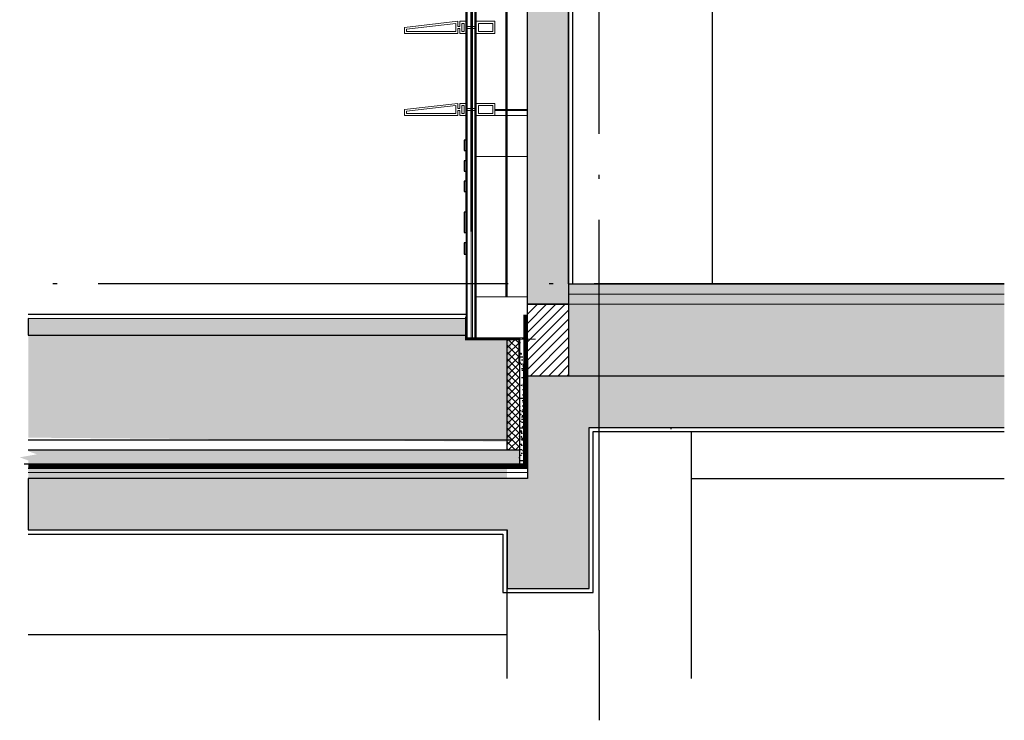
# Model space of a CAD drawing. Extents: x 1147314 to 1218578, y -272074 to -241968.
# Tile 22 of 47: x 1181663 to 1186465, y -270621 to -267205. Entities that reach past the tile are written whole.
import ezdxf

# ---------------------------------------------------------------- set-up
doc = ezdxf.new("R2010")
doc.units = 0
doc.header["$LTSCALE"] = 1000
doc.header["$MEASUREMENT"] = 0
for name, pattern in [('230303生产综合楼-平面图_t8$0$DOTE', [2.42, 2, -0.2, 0.02, -0.2]), ('__DASH', [0.35, 0.25, -0.1]), ('DASHED', [0.75, 0.5, -0.25])]:
    doc.linetypes.add(name, pattern=pattern)
for name, color, linetype in [('A-DOOR-FIRE', 4, 'Continuous'), ('A-SECT-SURF', 6, 'Continuous'), ('A-看线', 115, 'Continuous'), ('AXIS', 3, 'Continuous'), ('DOTE', 1, 'Continuous'), ('FF-窗帘-JYZS', 8, 'Continuous'), ('LAYER1', 6, 'Continuous'), ('LY_MC_section A', 140, 'Continuous'), ('PUB_HATCH', 8, 'Continuous'), ('S_SURFACE', 6, 'Continuous'), ('SURFACE', 6, 'Continuous'), ('WALL', 255, 'Continuous'), ('墙身保温', 21, 'Continuous'), ('墙身抹灰', 6, 'Continuous')]:
    doc.layers.add(name, color=color, linetype=linetype)
for name, color, linetype, lineweight in [('A-WALL-INSL', 241, 'Continuous', 0), ('WALL-CURT-GLAZ', 120, 'Continuous', 0), ('WALL-CURT-METL', 211, 'Continuous', 0), ('墙身分层线', 253, 'Continuous', 18)]:
    doc.layers.add(name, color=color, linetype=linetype, lineweight=lineweight)

# ---------------------------------------------------------------- blocks, each defined once
blk = doc.blocks.new('A$C37e4a2ef')
at = {"layer": 'A-看线'}
for points in [[(196, -60), (196, 0)], [(200, -60), (200, 0)]]:
    blk.add_lwpolyline(points, dxfattribs=at)
at = {"layer": 'WALL-CURT-METL'}
for points in [[(140, -60), (50, -60), (50, -35), (0, -35), (0, -60), (-30, -60), (-30, -35), (-40, -35), (-40, -60), (-300, -60), (-300, -30), (-40, 0), (-40, -25), (-30, -25), (-30, 0), (0, 0), (0, -25), (50, -25), (50, 0), (140, 0)], [(-50, -50), (-50, -11.2), (-290, -38.9), (-290, -50)], [(-20, -10), (-10, -10), (-10, -50), (-20, -50)], [(130, -25), (130, -10), (60, -10), (60, -50), (130, -50)]]:
    blk.add_lwpolyline(points, close=True, dxfattribs=at)
blk = doc.blocks.new('A$C5fdba1e2')
at = {"layer": 'A-看线'}
for points in [[(44, -990), (44, 0)], [(50, -990), (50, 0)], [(196, -965), (196, -25)], [(200, -965), (200, -25)]]:
    blk.add_lwpolyline(points, dxfattribs=at)
at = {"layer": 'LY_MC_section A'}
for points in [[(0, -990), (0, 0)], [(6, -990), (6, 0)], [(25, -990), (25, 0)], [(31, -990), (31, 0)]]:
    blk.add_lwpolyline(points, dxfattribs=at)
blk = doc.blocks.new('A$C38d1714a')
at = {"layer": 'A-WALL-INSL'}
blk.add_lwpolyline([(0, 0), (250, 0), (250, -200), (0, -200)], close=True, dxfattribs=at)
blk = doc.blocks.new('rtyrr')
at = {"layer": 'PUB_HATCH'}
h = blk.add_hatch(dxfattribs=at)
h.set_pattern_fill('钢筋混凝土', color=256, scale=20, style=0)
h.set_pattern_definition([(45, (-2316.966, 2237.394), (-35.355339, 35.355339), []), (50, (-2316.97, 2237.39), (143.452037, -12.550427), [15, -165]), (355, (-2316.97, 2237.4), (-27.750267, 150.438427), [12, -132]), (100.4514, (-2305.01, 2236.35), (115.701876, 137.887908), [12.748038, -140.228422]), (46.1842, (-2316.97, 2277.4), (213.44821, -33.103803), [22.5, -247.5]), (96.6356, (-2299.18, 2274.64), (186.93254, 194.823574), [19.122058, -210.3426]), (351.1842, (-2316.97, 2277.4), (186.93239, 194.82372), [18, -198]), (21, (-2296.97, 2267.39), (119.38141, -80.523778), [15, -165]), (326, (-2296.97, 2267.4), (48.663066, 145.030009), [12, -132]), (71.4514, (-2287.02, 2260.68), (168.044526, 64.5061), [12.748038, -140.228422]), (37.5, (-2316.966, 2237.394), (2.431971, 66.5787708), [0, -130.4, 0, -134, 0, -132.5]), (7.5, (-2316.966, 2237.394), (52.6139075, 78.8823424), [0, -76.4, 0, -127.4, 0, -50.5]), (327.5, (-2361.566, 2237.394), (106.7644872, -4.5109743), [0, -50, 0, -156, 0, -207]), (317.5, (-2381.57, 2237.39), (116.637234, 20.0209965), [0, -65, 0, -103.6, 0, -147])])
h.paths.add_polyline_path([(1181705.1, -269442.8), (1181705.1, -269692.8), (1184040.1, -269692.8), (1184040.1, -269978.7), (1184440.1, -269978.7), (1184440.1, -269192.7), (1186465.1, -269192.7), (1186465.1, -268942.7), (1184440.1, -268942.7), (1184140.1, -268942.7), (1184140.1, -269442.8)])
at = {"layer": 'WALL'}
blk.add_lwpolyline([(1186465.1, -268942.7), (1184440.1, -268942.7), (1184140.1, -268942.7), (1184140.1, -268942.7), (1184140.1, -269442.8), (1181705.1, -269442.8), (1181705.1, -269692.8), (1184040.1, -269692.8), (1184040.1, -269978.7), (1184440.1, -269978.7), (1184440.1, -269192.7), (1186465.1, -269192.7)], dxfattribs=at)
blk = doc.blocks.new('A$C239653f4')
at = {"layer": '墙身分层线', "const_width": 5}
for points in [[(0, 25), (0, -25)], [(0, 0), (50, 0)]]:
    blk.add_lwpolyline(points, dxfattribs=at)

msp = doc.modelspace()

# ---------------------------------------------------------------- hatches: boundary and pattern name
at = {"layer": 'LAYER1'}
h = msp.add_hatch(dxfattribs=at)
h.set_pattern_fill('AR-SAND', color=8, scale=20, style=0)
h.set_pattern_definition([(37.5, (8408.55, 1200), (-1.6000313, 48.9413237), [0, -38.608, 0, -43.18, 0, -41.275]), (7.5, (8408.55, 1200), (44.9523283, 71.68251), [0, -20.828, 0, -34.798, 0, -13.335]), (327.5, (8377.307, 1200), (79.099237, 0.1437185), [0, -12.7, 0, -45.72, 0, -59.69]), (317.5, (8377.31, 1200), (76.3556452, 22.2929323), [0, -6.35, 0, -29.972, 0, -34.29])])
h.paths.add_polyline_path([(1181705.1, -269242.8), (1184060.1, -269262.8), (1184060.1, -268762.6), (1183840.5, -268762.6), (1183839.7, -268742.7), (1181705.1, -268742.7)])
at = {"layer": 'PUB_HATCH'}
h = msp.add_hatch(dxfattribs=at)
h.set_pattern_fill('加气混凝土', color=256, scale=20, style=0)
h.set_pattern_definition([(0, (-1021185.91, 101452.37), (120, 240), [0, -240]), (0, (-1021326.31, 101419.97), (120, 240), [0, -240]), (0, (-1021248.31, 101417.57), (120, 240), [0, -240]), (0, (-1021163.11, 101488.37), (120, 240), [0, -240]), (0, (-1021262.71, 101405.57), (120, 240), [0, -240]), (0, (-1021139.11, 101639.57), (120, 240), [0, -240]), (0, (-1021212.31, 101620.37), (120, 240), [0, -240]), (0, (-1021173.91, 101590.37), (120, 240), [0, -240]), (0, (-1021369.51, 101585.57), (120, 240), [0, -240]), (0, (-1021251.91, 101574.77), (120, 240), [0, -240]), (0, (-1021297.51, 101513.57), (120, 240), [0, -240]), (0, (-1021295.11, 101423.57), (120, 240), [0, -240]), (0, (-1021205.11, 101413.97), (120, 240), [0, -240]), (0, (-1021139.11, 101519.57), (120, 240), [0, -240]), (0, (-1021363.51, 101482.37), (120, 240), [0, -240]), (0, (-1021343.11, 101523.17), (120, 240), [0, -240]), (0, (-1021249.51, 101506.37), (120, 240), [0, -240]), (0, (-1021283.11, 101471.57), (120, 240), [0, -240]), (0, (-1021302.31, 101550.77), (120, 240), [0, -240]), (0, (-1021272.31, 101640.77), (120, 240), [0, -240]), (0, (-1021353.91, 101431.97), (120, 240), [0, -240]), (0, (-1021221.91, 101591.57), (120, 240), [0, -240]), (0, (-1021333.51, 101595.17), (120, 240), [0, -240]), (0, (-1021352.71, 101626.37), (120, 240), [0, -240]), (130.601294, (-1021153.856, 101564.429), (-599.99999337, 720.00000315), [10.536622, -4414.8444]), (18.4349488, (-1021171, 101569), (599.9999978, 239.9999982), [10.842096, -1507.05116]), (90, (-1021171, 101558.71), (120, 240), [10.285714, -469.71426]), (161.565051, (-1021160.713, 101555.286), (-600.000003, 239.9999821), [10.842096, -1507.05116]), (53.1301023, (-1021160.713, 101555.286), (120.0000002, 239.9999999), [11.428572, -1188.5714]), (135, (-1021151.57, 101433), (-120.0000145, 239.9999838), [9.697464, -669.12504]), (45, (-1021165.285, 101433), (119.9999992, 239.999999), [9.697464, -669.12504]), (135, (-1021158.43, 101426.14), (-120.0000145, 239.9999838), [9.697464, -669.12504]), (45, (-1021158.43, 101426.14), (119.9999992, 239.999999), [9.697464, -669.12504]), (116.565051, (-1021267, 101594.14), (-2e-05, 479.999987), [12.77753, -255.5506]), (180, (-1021272.71, 101605.57), (-120, 240), [13.714286, -226.2857]), (63.434949, (-1021292.14, 101594.14), (1e-06, 479.999998), [12.77753, -255.5506]), (116.565051, (-1021286.43, 101582.71), (-2e-05, 479.999987), [12.77753, -255.5506]), (0, (-1021286.43, 101582.71), (120, 240), [13.714286, -226.2857]), (63.434949, (-1021272.71, 101582.71), (1e-06, 479.999998), [12.77753, -255.5506]), (107.102728, (-1021176.713, 101513), (-359.999986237, 1200.000001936), [15.544538, -6513.161]), (143.972626, (-1021181.285, 101527.857), (-2279.9999711, 1679.9999981), [15.544538, -3248.808]), (180, (-1021193.86, 101537), (-120, 240), [14.857142, -225.14284]), (36.0273733, (-1021221.285, 101527.857), (2279.99998315, 1679.99998189), [15.544538, -3248.808]), (71.5650511, (-1021225.856, 101514.143), (360.00000185, 1199.99999793), [14.456126, -1503.43712]), (107.102728, (-1021221.2845, 101499.286), (-359.999986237, 1200.000001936), [15.544538, -6513.161]), (143.972626, (-1021208.713, 101490.143), (-2279.9999711, 1679.9999981), [15.544538, -3248.808]), (0, (-1021208.71, 101490.14), (120, 240), [14.857142, -225.14284]), (36.0273733, (-1021193.856, 101490.143), (2279.99998315, 1679.99998189), [15.544538, -3248.808]), (71.5650511, (-1021181.285, 101499.286), (360.00000185, 1199.99999793), [14.456126, -1503.43712]), (150.255118, (-1021174.427, 101625), (-360.00000085, 239.99999703), [9.214008, -1925.72784]), (90, (-1021182.43, 101620.43), (120, 240), [9.142858, -470.8571]), (29.7448813, (-1021182.427, 101620.43), (360.0000002, 239.99999888), [9.214008, -1925.72784]), (116.565051, (-1021230.43, 101454.71), (-2e-05, 479.999987), [12.77753, -255.5506]), (168.690067, (-1021236.142, 101466.143), (-1080.0000008, 239.99999398), [11.654902, -2435.8742]), (41.1859251, (-1021256.713, 101460.429), (2999.999981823, 2639.999976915), [12.148738, -5090.3208]), (90, (-1021256.71, 101449), (120, 240), [11.428572, -468.5714]), (138.814074, (-1021247.57, 101441), (-2999.999946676, 2640.000016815), [12.148738, -5090.3208]), (16.6992442, (-1021247.57, 101441), (3959.999970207, 1199.99998743), [11.93178, -4999.415]), (60.9453959, (-1021236.142, 101444.429), (119.99999968, 239.99999788), [11.766434, -4930.1358]), (109.983106, (-1021330.999, 101555.286), (-600.00000226, 1679.999995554), [13.3768, -5604.879]), (155.556045, (-1021335.57, 101567.857), (-1560.000005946, 719.99998504), [13.809194, -5786.0526]), (24.4439547, (-1021360.713, 101567.857), (1560.00000078, 719.999996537), [13.809194, -5786.0526]), (70.0168934, (-1021365.285, 101555.286), (600.00000181, 1679.99999583), [13.3768, -5604.879]), (109.983106, (-1021360.713, 101542.714), (-600.00000226, 1679.999995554), [13.3768, -5604.879]), (160.016893, (-1021348.142, 101538.143), (-600.00000035, 239.99998907), [13.3768, -2795.751]), (19.9831065, (-1021348.142, 101538.143), (599.9999967, 239.99999962), [13.3768, -2795.751]), (70.0168934, (-1021335.57, 101542.714), (600.00000181, 1679.99999583), [13.3768, -5604.879]), (122.005383, (-1021241.856, 101533.572), (-120.0000161, 239.99998775), [10.781693, -2253.3736]), (18.4349488, (-1021257.856, 101539.286), (599.9999978, 239.9999982), [10.842096, -1507.05116]), (90, (-1021257.86, 101529), (120, 240), [10.285714, -469.71426]), (161.565051, (-1021247.57, 101525.57), (-600.000003, 239.9999821), [10.842096, -1507.05116]), (54.4623222, (-1021247.57, 101525.572), (839.99999878, 1199.9999982), [9.831228, -4119.2846]), (116.565051, (-1021311.57, 101475.29), (-2e-05, 479.999987), [12.77753, -255.5506]), (180, (-1021317.28, 101486.71), (-120, 240), [12.571428, -227.42856]), (59.0362434, (-1021336.713, 101475.286), (120.0000004, 239.99999884), [13.32789, -2785.5288]), (120.963756, (-1021329.856, 101463.857), (-120.0000164, 239.99998898), [13.32789, -2785.5288]), (0, (-1021329.86, 101463.86), (120, 240), [12.571428, -227.42856]), (63.434949, (-1021317.28, 101463.86), (1e-06, 479.999998), [12.77753, -255.5506])])
h.paths.add_polyline_path([(1184140.1, -265492.7), (1184340.1, -265492.7), (1184340.1, -268592.7), (1184140.1, -268592.7)])
h = msp.add_hatch(dxfattribs=at)
h.set_pattern_fill('加气混凝土', color=256, scale=10, style=0)
h.set_pattern_definition([(0, (32380.42, -47986.74), (60, 120), [0, -120]), (0, (32310.22, -48002.94), (60, 120), [0, -120]), (0, (32349.22, -48004.14), (60, 120), [0, -120]), (0, (32391.82, -47968.74), (60, 120), [0, -120]), (0, (32342.02, -48010.14), (60, 120), [0, -120]), (0, (32403.82, -47893.14), (60, 120), [0, -120]), (0, (32367.22, -47902.74), (60, 120), [0, -120]), (0, (32386.42, -47917.74), (60, 120), [0, -120]), (0, (32288.62, -47920.14), (60, 120), [0, -120]), (0, (32347.42, -47925.54), (60, 120), [0, -120]), (0, (32324.62, -47956.14), (60, 120), [0, -120]), (0, (32325.82, -48001.14), (60, 120), [0, -120]), (0, (32370.82, -48005.94), (60, 120), [0, -120]), (0, (32403.82, -47953.14), (60, 120), [0, -120]), (0, (32291.62, -47971.74), (60, 120), [0, -120]), (0, (32301.82, -47951.34), (60, 120), [0, -120]), (0, (32348.62, -47959.74), (60, 120), [0, -120]), (0, (32331.82, -47977.14), (60, 120), [0, -120]), (0, (32322.22, -47937.54), (60, 120), [0, -120]), (0, (32337.22, -47892.54), (60, 120), [0, -120]), (0, (32296.42, -47996.94), (60, 120), [0, -120]), (0, (32362.42, -47917.14), (60, 120), [0, -120]), (0, (32306.62, -47915.34), (60, 120), [0, -120]), (0, (32297.02, -47899.74), (60, 120), [0, -120]), (130.601294, (32396.4466, -47930.7095), (-299.999996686, 360.000001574), [5.268311, -2207.4222]), (18.4349488, (32387.875, -47928.424), (299.9999989, 119.9999991), [5.421048, -753.52558]), (90, (32387.875, -47933.567), (60, 120), [5.142857, -234.85713]), (161.565051, (32393.018, -47935.28), (-300.0000015, 119.99999105), [5.421048, -753.52558]), (53.1301023, (32393.018, -47935.28), (60.0000001, 119.99999994), [5.714286, -594.2857]), (135, (32397.59, -47996.424), (-60.0000073, 119.9999919), [4.848732, -334.56252]), (45, (32390.732, -47996.424), (59.9999996, 119.9999995), [4.848732, -334.56252]), (135, (32394.16, -47999.852), (-60.0000073, 119.9999919), [4.848732, -334.56252]), (45, (32394.16, -47999.852), (59.9999996, 119.9999995), [4.848732, -334.56252]), (116.565051, (32339.88, -47915.85), (-1e-05, 239.999993), [6.388765, -127.7753]), (180, (32337.02, -47910.14), (-60, 120), [6.857143, -113.14285]), (63.434949, (32327.3, -47915.85), (5e-07, 239.999999), [6.388765, -127.7753]), (116.565051, (32330.16, -47921.57), (-1e-05, 239.999993), [6.388765, -127.7753]), (0, (32330.16, -47921.57), (60, 120), [6.857143, -113.14285]), (63.434949, (32337.02, -47921.57), (5e-07, 239.999999), [6.388765, -127.7753]), (107.102728, (32385.018, -47956.4238), (-179.999993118, 600.000000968), [7.772269, -3256.5805]), (143.972626, (32382.732, -47948.995), (-1139.99998555, 839.99999905), [7.772269, -1624.404]), (180, (32376.45, -47944.42), (-60, 120), [7.428571, -112.57142]), (36.0273733, (32362.732, -47948.995), (1139.999991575, 839.999990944), [7.772269, -1624.404]), (71.5650511, (32360.447, -47955.852), (180.00000092, 599.99999897), [7.228063, -751.71856]), (107.102728, (32362.7323, -47963.281), (-179.999993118, 600.000000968), [7.772269, -3256.5805]), (143.972626, (32369.018, -47967.852), (-1139.99998555, 839.99999905), [7.772269, -1624.404]), (0, (32369.02, -47967.85), (60, 120), [7.428571, -112.57142]), (36.0273733, (32376.447, -47967.852), (1139.999991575, 839.999990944), [7.772269, -1624.404]), (71.5650511, (32382.732, -47963.28), (180.00000092, 599.99999897), [7.228063, -751.71856]), (150.255118, (32386.161, -47900.424), (-180.00000043, 119.99999851), [4.607004, -962.86392]), (90, (32382.16, -47902.71), (60, 120), [4.571429, -235.42855]), (29.7448813, (32382.161, -47902.71), (180.0000001, 119.99999944), [4.607004, -962.86392]), (116.565051, (32358.16, -47985.57), (-1e-05, 239.999993), [6.388765, -127.7753]), (168.690067, (32355.304, -47979.852), (-540.0000004, 119.99999699), [5.827451, -1217.9371]), (41.1859251, (32345.018, -47982.7095), (1499.999990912, 1319.999988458), [6.074369, -2545.1604]), (90, (32345.02, -47988.424), (60, 120), [5.714286, -234.2857]), (138.814074, (32349.5895, -47992.424), (-1499.999973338, 1320.000008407), [6.074369, -2545.1604]), (16.6992442, (32349.5895, -47992.424), (1979.999985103, 599.999993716), [5.96589, -2499.7075]), (60.9453959, (32355.304, -47990.7095), (59.99999984, 119.999998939), [5.883217, -2465.0679]), (109.983106, (32307.875, -47935.281), (-300.00000113, 839.999997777), [6.6884, -2802.4395]), (155.556045, (32305.5895, -47928.995), (-780.000002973, 359.99999252), [6.904597, -2893.0263]), (24.4439547, (32293.018, -47928.995), (780.00000039, 359.999998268), [6.904597, -2893.0263]), (70.0168934, (32290.7323, -47935.281), (300.000000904, 839.999997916), [6.6884, -2802.4395]), (109.983106, (32293.018, -47941.5666), (-300.00000113, 839.999997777), [6.6884, -2802.4395]), (160.016893, (32299.304, -47943.852), (-300.00000018, 119.99999453), [6.6884, -1397.8755]), (19.9831065, (32299.304, -47943.852), (299.99999835, 119.99999981), [6.6884, -1397.8755]), (70.0168934, (32305.5895, -47941.5666), (300.000000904, 839.999997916), [6.6884, -2802.4395]), (122.005383, (32352.447, -47946.138), (-60.00000805, 119.99999387), [5.390846, -1126.6868]), (18.4349488, (32344.447, -47943.28), (299.9999989, 119.9999991), [5.421048, -753.52558]), (90, (32344.447, -47948.424), (60, 120), [5.142857, -234.85713]), (161.565051, (32349.59, -47950.138), (-300.0000015, 119.99999105), [5.421048, -753.52558]), (54.4623222, (32349.5895, -47950.138), (419.99999939, 599.9999991), [4.915614, -2059.6423]), (116.565051, (32317.59, -47975.28), (-1e-05, 239.999993), [6.388765, -127.7753]), (180, (32314.73, -47969.57), (-60, 120), [6.285714, -113.71428]), (59.0362434, (32305.018, -47975.281), (60.000000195, 119.99999942), [6.663946, -1392.7644]), (120.963756, (32308.447, -47980.995), (-60.0000082, 119.99999449), [6.663946, -1392.7644]), (0, (32308.45, -47981), (60, 120), [6.285714, -113.71428]), (63.434949, (32314.73, -47981), (5e-07, 239.999999), [6.388765, -127.7753])])
h.paths.add_polyline_path([(1184340.2, -268542.7), (1184340.2, -268592.7), (1186465.3, -268592.7), (1186465.3, -268542.7)])
h = msp.add_hatch(dxfattribs=at)
h.set_pattern_fill('ANSI31', color=256, scale=20)
h.set_pattern_definition([(45, (0, 0), (-22.4506403, 22.4506403), [])])
h.paths.add_polyline_path([(1184140.1, -268592.7), (1184340.1, -268592.7), (1184340.1, -268942.7), (1184140.1, -268942.7)])
h = msp.add_hatch(dxfattribs=at)
h.set_pattern_fill('混凝土', color=256, scale=8, style=0)
h.set_pattern_definition([(50, (22154.005, 2273.394), (57.3808146, -5.0201708), [6, -66]), (355, (22154.005, 2273.394), (-11.1001067, 60.1753707), [4.8, -52.8]), (100.4514, (22158.786, 2272.976), (46.2807505, 55.1551634), [5.0992152, -56.091369]), (46.1842, (22154.005, 2289.394), (85.379284, -13.241521), [9, -99]), (96.6356, (22161.12, 2288.29), (74.7730164, 77.9294297), [7.648823, -84.13704]), (351.1842, (22154.005, 2289.39), (74.7729556, 77.929488), [7.2, -79.2]), (21, (22162.005, 2285.394), (47.7525642, -32.2095113), [6, -66]), (326, (22162.005, 2285.394), (19.4652266, 58.0120036), [4.8, -52.8]), (71.4514, (22165.984, 2282.71), (67.2178103, 25.8024397), [5.0992152, -56.091369]), (37.5, (22154.005, 2273.394), (0.97278843, 26.6315083), [0, -52.16, 0, -53.6, 0, -53]), (7.5, (22154.005, 2273.394), (21.045563, 31.55293695), [0, -30.56, 0, -50.96, 0, -20.2]), (327.5, (22136.165, 2273.394), (42.7057949, -1.80438974), [0, -20, 0, -62.4, 0, -82.8]), (317.5, (22128.165, 2273.394), (46.6548935, 8.0083986), [0, -26, 0, -41.44, 0, -58.8])])
h.paths.add_polyline_path([(1183840.1, -268662.7), (1181705.1, -268662.6), (1181705.1, -268742.7), (1183840.1, -268742.8)])
h = msp.add_hatch(dxfattribs=at)
h.set_pattern_fill('混凝土', color=256, scale=8, style=0)
h.set_pattern_definition([(50, (0, 0), (57.3808146, -5.0201708), [6, -66]), (355, (0, 0), (-11.1001067, 60.1753707), [4.8, -52.8]), (100.4514, (4.78, -0.42), (46.2807505, 55.1551634), [5.0992152, -56.091369]), (46.1842, (0, 16), (85.379284, -13.241521), [9, -99]), (96.6356, (7.115, 14.9), (74.7730164, 77.9294297), [7.648823, -84.13704]), (351.1842, (0, 16), (74.7729556, 77.929488), [7.2, -79.2]), (21, (8, 12), (47.7525642, -32.2095113), [6, -66]), (326, (8, 12), (19.4652266, 58.0120036), [4.8, -52.8]), (71.4514, (11.98, 9.316), (67.2178103, 25.8024397), [5.0992152, -56.091369]), (37.5, (0, 0), (0.97278843, 26.6315083), [0, -52.16, 0, -53.6, 0, -53]), (7.5, (0, 0), (21.045563, 31.55293695), [0, -30.56, 0, -50.96, 0, -20.2]), (327.5, (-17.84, 0), (42.7057949, -1.80438974), [0, -20, 0, -62.4, 0, -82.8]), (317.5, (-25.84, 0), (46.6548935, 8.0083986), [0, -26, 0, -41.44, 0, -58.8])])
h.paths.add_polyline_path([(1184100.1, -268756.6), (1184140.1, -268756.6), (1184140.1, -269372.8), (1184100.1, -269372.8)])
h = msp.add_hatch(dxfattribs=at)
h.set_pattern_fill('混凝土', color=256, scale=8, style=0)
h.set_pattern_definition([(50, (8408.55, 1264), (57.3808146, -5.0201708), [6, -66]), (355, (8408.55, 1264), (-11.1001067, 60.1753707), [4.8, -52.8]), (100.4514, (8413.33, 1263.58), (46.2807505, 55.1551634), [5.0992152, -56.091369]), (46.1842, (8408.55, 1280), (85.379284, -13.241521), [9, -99]), (96.6356, (8415.66, 1278.9), (74.7730164, 77.9294297), [7.648823, -84.13704]), (351.1842, (8408.55, 1280), (74.7729556, 77.929488), [7.2, -79.2]), (21, (8416.55, 1276), (47.7525642, -32.2095113), [6, -66]), (326, (8416.55, 1276), (19.4652266, 58.0120036), [4.8, -52.8]), (71.4514, (8420.53, 1273.316), (67.2178103, 25.8024397), [5.0992152, -56.091369]), (37.5, (8408.549, 1264), (0.97278843, 26.6315083), [0, -52.16, 0, -53.6, 0, -53]), (7.5, (8408.55, 1264), (21.045563, 31.55293695), [0, -30.56, 0, -50.96, 0, -20.2]), (327.5, (8390.71, 1264), (42.7057949, -1.80438974), [0, -20, 0, -62.4, 0, -82.8]), (317.5, (8382.71, 1264), (46.6548935, 8.0083986), [0, -26, 0, -41.44, 0, -58.8])])
h.paths.add_polyline_path([(1181705.1, -269354.2), (1181705.1, -269372.8), (1184100.1, -269372.8), (1184100.1, -269302.8), (1181705.1, -269302.8), (1181705.1, -269309.2), (1181747.1, -269324.1), (1181663.1, -269338.9)])
h = msp.add_hatch(dxfattribs=at)
h.set_pattern_fill('加气混凝土', color=256, scale=8)
h.set_pattern_definition([(0, (-5421.93, 2689.75), (48, 96), [0, -96]), (0, (-5478.09, 2676.79), (48, 96), [0, -96]), (0, (-5446.89, 2675.83), (48, 96), [0, -96]), (0, (-5412.81, 2704.15), (48, 96), [0, -96]), (0, (-5452.65, 2671.03), (48, 96), [0, -96]), (0, (-5403.21, 2764.63), (48, 96), [0, -96]), (0, (-5432.49, 2756.95), (48, 96), [0, -96]), (0, (-5417.13, 2744.95), (48, 96), [0, -96]), (0, (-5495.37, 2743.03), (48, 96), [0, -96]), (0, (-5448.33, 2738.71), (48, 96), [0, -96]), (0, (-5466.57, 2714.23), (48, 96), [0, -96]), (0, (-5465.61, 2678.23), (48, 96), [0, -96]), (0, (-5429.61, 2674.39), (48, 96), [0, -96]), (0, (-5403.21, 2716.63), (48, 96), [0, -96]), (0, (-5492.97, 2701.75), (48, 96), [0, -96]), (0, (-5484.81, 2718.07), (48, 96), [0, -96]), (0, (-5447.37, 2711.35), (48, 96), [0, -96]), (0, (-5460.81, 2697.43), (48, 96), [0, -96]), (0, (-5468.49, 2729.11), (48, 96), [0, -96]), (0, (-5456.49, 2765.11), (48, 96), [0, -96]), (0, (-5489.13, 2681.59), (48, 96), [0, -96]), (0, (-5436.33, 2745.43), (48, 96), [0, -96]), (0, (-5480.97, 2746.87), (48, 96), [0, -96]), (0, (-5488.65, 2759.35), (48, 96), [0, -96]), (130.601294, (-5409.1093, 2734.5775), (-239.99999735, 288.00000126), [4.214649, -1765.93776]), (18.4349488, (-5415.966, 2736.406), (239.99999911, 95.9999993), [4.3368384, -602.820464]), (90, (-5415.966, 2732.29), (48, 96), [4.1142854, -187.885704]), (161.565051, (-5411.852, 2730.92), (-240.0000012, 95.99999284), [4.3368384, -602.820464]), (53.1301023, (-5411.852, 2730.92), (48.0000001, 95.99999995), [4.571429, -475.42856]), (135, (-5408.195, 2682.006), (-48.0000058, 95.9999935), [3.8789856, -267.650016]), (45, (-5413.68, 2682.006), (47.9999997, 95.9999996), [3.8789856, -267.650016]), (135, (-5410.938, 2679.263), (-48.0000058, 95.9999935), [3.8789856, -267.650016]), (45, (-5410.938, 2679.263), (47.9999997, 95.9999996), [3.8789856, -267.650016]), (116.565051, (-5454.37, 2746.46), (-8.4e-06, 191.999995), [5.111012, -102.22024]), (180, (-5456.65, 2751.03), (-48, 96), [5.4857146, -90.51428]), (63.434949, (-5464.42, 2746.46), (4e-07, 191.999999), [5.111012, -102.22024]), (116.565051, (-5462.14, 2741.89), (-8.4e-06, 191.999995), [5.111012, -102.22024]), (0, (-5462.14, 2741.89), (48, 96), [5.4857146, -90.51428]), (63.434949, (-5456.65, 2741.89), (4e-07, 191.999999), [5.111012, -102.22024]), (107.102728, (-5418.2522, 2714.006), (-143.999994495, 480.000000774), [6.217815, -2605.2644]), (143.972626, (-5420.081, 2719.949), (-911.99998844, 671.99999924), [6.217815, -1299.5232]), (180, (-5425.11, 2723.61), (-48, 96), [5.942857, -90.057136]), (36.0273733, (-5436.081, 2719.949), (911.99999326, 671.999992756), [6.217815, -1299.5232]), (71.5650511, (-5437.91, 2714.463), (144.00000074, 479.99999917), [5.7824506, -601.374848]), (107.102728, (-5436.0808, 2708.5203), (-143.999994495, 480.000000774), [6.217815, -2605.2644]), (143.972626, (-5431.052, 2704.863), (-911.99998844, 671.99999924), [6.217815, -1299.5232]), (0, (-5431.05, 2704.86), (48, 96), [5.942857, -90.057136]), (36.0273733, (-5425.109, 2704.863), (911.99999326, 671.999992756), [6.217815, -1299.5232]), (71.5650511, (-5420.081, 2708.52), (144.00000074, 479.99999917), [5.7824506, -601.374848]), (150.255118, (-5417.338, 2758.806), (-144.00000034, 95.99999881), [3.685603, -770.291136]), (90, (-5420.54, 2756.977), (48, 96), [3.657143, -188.34284]), (29.7448813, (-5420.538, 2756.977), (144.00000008, 95.99999955), [3.685603, -770.291136]), (116.565051, (-5439.74, 2690.69), (-8.4e-06, 191.999995), [5.111012, -102.22024]), (168.690067, (-5442.024, 2695.263), (-432.00000032, 95.99999759), [4.661961, -974.34968]), (41.1859251, (-5450.252, 2692.9775), (1199.99999273, 1055.999990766), [4.859495, -2036.12832]), (90, (-5450.25, 2688.406), (48, 96), [4.571429, -187.42856]), (138.814074, (-5446.595, 2685.206), (-1199.99997867, 1056.000006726), [4.859495, -2036.12832]), (16.6992442, (-5446.595, 2685.206), (1583.999988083, 479.999994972), [4.772712, -1999.766]), (60.9453959, (-5442.0236, 2686.5775), (47.999999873, 95.99999915), [4.706574, -1972.05432]), (109.983106, (-5479.9665, 2730.9203), (-240.000000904, 671.999998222), [5.35072, -2241.9516]), (155.556045, (-5481.795, 2735.949), (-624.000002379, 287.999994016), [5.523678, -2314.42104]), (24.4439547, (-5491.852, 2735.949), (624.000000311, 287.999998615), [5.523678, -2314.42104]), (70.0168934, (-5493.6808, 2730.9203), (240.000000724, 671.999998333), [5.35072, -2241.9516]), (109.983106, (-5491.852, 2725.8918), (-240.000000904, 671.999998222), [5.35072, -2241.9516]), (160.016893, (-5486.824, 2724.063), (-240.00000014, 95.999995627), [5.35072, -1118.3004]), (19.9831065, (-5486.824, 2724.063), (239.99999868, 95.99999985), [5.35072, -1118.3004]), (70.0168934, (-5481.795, 2725.8918), (240.000000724, 671.999998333), [5.35072, -2241.9516]), (122.005383, (-5444.309, 2722.235), (-48.00000644, 95.9999951), [4.312677, -901.34944]), (18.4349488, (-5450.71, 2724.52), (239.99999911, 95.9999993), [4.3368384, -602.820464]), (90, (-5450.71, 2720.406), (48, 96), [4.1142854, -187.885704]), (161.565051, (-5446.595, 2719.035), (-240.0000012, 95.99999284), [4.3368384, -602.820464]), (54.4623222, (-5446.595, 2719.0346), (335.999999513, 479.99999928), [3.932491, -1647.71384]), (116.565051, (-5472.195, 2698.92), (-8.4e-06, 191.999995), [5.111012, -102.22024]), (180, (-5474.48, 2703.49), (-48, 96), [5.028571, -90.971424]), (59.0362434, (-5482.252, 2698.92), (48.000000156, 95.999999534), [5.3311565, -1114.21152]), (120.963756, (-5479.509, 2694.349), (-48.00000656, 95.99999559), [5.3311565, -1114.21152]), (0, (-5479.51, 2694.35), (48, 96), [5.028571, -90.971424]), (63.434949, (-5474.48, 2694.35), (4e-07, 191.999999), [5.111012, -102.22024])])
h.paths.add_polyline_path([(1181705.1, -269392.8), (1181705.1, -269412.8), (1184040.1, -269412.8), (1184040.1, -269392.8)])
h = msp.add_hatch(dxfattribs=at)
h.set_pattern_fill('加气混凝土', color=256, scale=8)
h.set_pattern_definition([(0, (-5421.93, 2659.75), (48, 96), [0, -96]), (0, (-5478.09, 2646.79), (48, 96), [0, -96]), (0, (-5446.89, 2645.83), (48, 96), [0, -96]), (0, (-5412.81, 2674.15), (48, 96), [0, -96]), (0, (-5452.65, 2641.03), (48, 96), [0, -96]), (0, (-5403.21, 2734.63), (48, 96), [0, -96]), (0, (-5432.49, 2726.95), (48, 96), [0, -96]), (0, (-5417.13, 2714.95), (48, 96), [0, -96]), (0, (-5495.37, 2713.03), (48, 96), [0, -96]), (0, (-5448.33, 2708.71), (48, 96), [0, -96]), (0, (-5466.57, 2684.23), (48, 96), [0, -96]), (0, (-5465.61, 2648.23), (48, 96), [0, -96]), (0, (-5429.61, 2644.39), (48, 96), [0, -96]), (0, (-5403.21, 2686.63), (48, 96), [0, -96]), (0, (-5492.97, 2671.75), (48, 96), [0, -96]), (0, (-5484.81, 2688.07), (48, 96), [0, -96]), (0, (-5447.37, 2681.35), (48, 96), [0, -96]), (0, (-5460.81, 2667.43), (48, 96), [0, -96]), (0, (-5468.49, 2699.11), (48, 96), [0, -96]), (0, (-5456.49, 2735.11), (48, 96), [0, -96]), (0, (-5489.13, 2651.59), (48, 96), [0, -96]), (0, (-5436.33, 2715.43), (48, 96), [0, -96]), (0, (-5480.97, 2716.87), (48, 96), [0, -96]), (0, (-5488.65, 2729.35), (48, 96), [0, -96]), (130.601294, (-5409.1094, 2704.577), (-239.99999735, 288.00000126), [4.214649, -1765.93776]), (18.4349488, (-5415.967, 2706.406), (239.99999911, 95.9999993), [4.3368384, -602.820464]), (90, (-5415.967, 2702.29), (48, 96), [4.1142854, -187.885704]), (161.565051, (-5411.852, 2700.92), (-240.0000012, 95.99999284), [4.3368384, -602.820464]), (53.1301023, (-5411.852, 2700.92), (48.0000001, 95.99999995), [4.571429, -475.42856]), (135, (-5408.195, 2652.006), (-48.0000058, 95.9999935), [3.8789856, -267.650016]), (45, (-5413.68, 2652.006), (47.9999997, 95.9999996), [3.8789856, -267.650016]), (135, (-5410.938, 2649.263), (-48.0000058, 95.9999935), [3.8789856, -267.650016]), (45, (-5410.938, 2649.263), (47.9999997, 95.9999996), [3.8789856, -267.650016]), (116.565051, (-5454.37, 2716.46), (-8.4e-06, 191.999995), [5.111012, -102.22024]), (180, (-5456.65, 2721.03), (-48, 96), [5.4857146, -90.51428]), (63.434949, (-5464.42, 2716.46), (4e-07, 191.999999), [5.111012, -102.22024]), (116.565051, (-5462.14, 2711.89), (-8.4e-06, 191.999995), [5.111012, -102.22024]), (0, (-5462.14, 2711.89), (48, 96), [5.4857146, -90.51428]), (63.434949, (-5456.65, 2711.89), (4e-07, 191.999999), [5.111012, -102.22024]), (107.102728, (-5418.2522, 2684.0056), (-143.999994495, 480.000000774), [6.217815, -2605.2644]), (143.972626, (-5420.081, 2689.9484), (-911.99998844, 671.99999924), [6.217815, -1299.5232]), (180, (-5425.11, 2693.61), (-48, 96), [5.942857, -90.057136]), (36.0273733, (-5436.081, 2689.9484), (911.99999326, 671.999992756), [6.217815, -1299.5232]), (71.5650511, (-5437.91, 2684.463), (144.00000074, 479.99999917), [5.7824506, -601.374848]), (107.102728, (-5436.0808, 2678.52), (-143.999994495, 480.000000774), [6.217815, -2605.2644]), (143.972626, (-5431.052, 2674.863), (-911.99998844, 671.99999924), [6.217815, -1299.5232]), (0, (-5431.05, 2674.86), (48, 96), [5.942857, -90.057136]), (36.0273733, (-5425.1094, 2674.863), (911.99999326, 671.999992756), [6.217815, -1299.5232]), (71.5650511, (-5420.081, 2678.52), (144.00000074, 479.99999917), [5.7824506, -601.374848]), (150.255118, (-5417.338, 2728.806), (-144.00000034, 95.99999881), [3.685603, -770.291136]), (90, (-5420.54, 2726.977), (48, 96), [3.657143, -188.34284]), (29.7448813, (-5420.538, 2726.977), (144.00000008, 95.99999955), [3.685603, -770.291136]), (116.565051, (-5439.74, 2660.69), (-8.4e-06, 191.999995), [5.111012, -102.22024]), (168.690067, (-5442.024, 2665.263), (-432.00000032, 95.99999759), [4.661961, -974.34968]), (41.1859251, (-5450.2522, 2662.977), (1199.99999273, 1055.999990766), [4.859495, -2036.12832]), (90, (-5450.25, 2658.406), (48, 96), [4.571429, -187.42856]), (138.814074, (-5446.595, 2655.2056), (-1199.99997867, 1056.000006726), [4.859495, -2036.12832]), (16.6992442, (-5446.595, 2655.2056), (1583.999988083, 479.999994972), [4.772712, -1999.766]), (60.9453959, (-5442.0237, 2656.577), (47.999999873, 95.99999915), [4.706574, -1972.05432]), (109.983106, (-5479.9665, 2700.92), (-240.000000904, 671.999998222), [5.35072, -2241.9516]), (155.556045, (-5481.795, 2705.9484), (-624.000002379, 287.999994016), [5.523678, -2314.42104]), (24.4439547, (-5491.8522, 2705.9484), (624.000000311, 287.999998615), [5.523678, -2314.42104]), (70.0168934, (-5493.681, 2700.92), (240.000000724, 671.999998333), [5.35072, -2241.9516]), (109.983106, (-5491.8522, 2695.8913), (-240.000000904, 671.999998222), [5.35072, -2241.9516]), (160.016893, (-5486.824, 2694.063), (-240.00000014, 95.999995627), [5.35072, -1118.3004]), (19.9831065, (-5486.824, 2694.063), (239.99999868, 95.99999985), [5.35072, -1118.3004]), (70.0168934, (-5481.795, 2695.8913), (240.000000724, 671.999998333), [5.35072, -2241.9516]), (122.005383, (-5444.309, 2692.234), (-48.00000644, 95.9999951), [4.312677, -901.34944]), (18.4349488, (-5450.71, 2694.52), (239.99999911, 95.9999993), [4.3368384, -602.820464]), (90, (-5450.71, 2690.406), (48, 96), [4.1142854, -187.885704]), (161.565051, (-5446.595, 2689.034), (-240.0000012, 95.99999284), [4.3368384, -602.820464]), (54.4623222, (-5446.595, 2689.034), (335.999999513, 479.99999928), [3.932491, -1647.71384]), (116.565051, (-5472.195, 2668.92), (-8.4e-06, 191.999995), [5.111012, -102.22024]), (180, (-5474.48, 2673.49), (-48, 96), [5.028571, -90.971424]), (59.0362434, (-5482.252, 2668.92), (48.000000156, 95.999999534), [5.3311565, -1114.21152]), (120.963756, (-5479.509, 2664.3484), (-48.00000656, 95.99999559), [5.3311565, -1114.21152]), (0, (-5479.51, 2664.35), (48, 96), [5.028571, -90.971424]), (63.434949, (-5474.48, 2664.35), (4e-07, 191.999999), [5.111012, -102.22024])])
h.paths.add_polyline_path([(1181705.1, -269412.8), (1181705.1, -269442.8), (1184040.1, -269442.8), (1184040.1, -269412.8)])
at = {"layer": '墙身保温'}
h = msp.add_hatch(dxfattribs=at)
h.set_pattern_fill('ANSI37', color=256, scale=15, style=0)
h.set_pattern_definition([(45, (9529.965, 2293.394), (-16.83798023, 16.83798023), []), (135, (9529.965, 2293.394), (-16.83798023, -16.83798023), [])])
h.paths.add_polyline_path([(1184040.1, -268762.6), (1184040.1, -269302.8), (1184100.1, -269302.8), (1184100.1, -268762.7)])
at = {"layer": '墙身分层线'}
h = msp.add_hatch(dxfattribs=at)
h.set_pattern_fill('混凝土', color=256, scale=10)
h.set_pattern_definition([(50, (32345.02, -47950.14), (71.7260183, -6.2752135), [7.5, -82.5]), (355, (32345.02, -47950.14), (-13.8751334, 75.2192134), [6, -66]), (100.4514, (32350.995, -47950.66), (57.850938, 68.9439542), [6.374019, -70.114211]), (46.1842, (32345.02, -47930.14), (106.724105, -16.5519014), [11.25, -123.75]), (96.6356, (32353.91, -47931.52), (93.466271, 97.411787), [9.561029, -105.1713]), (351.1842, (32345.02, -47930.14), (93.466195, 97.41186), [9, -99]), (21, (32355.02, -47935.14), (59.6907052, -40.261889), [7.5, -82.5]), (326, (32355.02, -47935.14), (24.331533, 72.5150045), [6, -66]), (71.4514, (32359.99, -47938.49), (84.022263, 32.2530497), [6.374019, -70.114211]), (37.5, (32345.018, -47950.138), (1.21598553, 33.2893854), [0, -65.2, 0, -67, 0, -66.25]), (7.5, (32345.018, -47950.138), (26.3069537, 39.4411712), [0, -38.2, 0, -63.7, 0, -25.25]), (327.5, (32322.718, -47950.138), (53.3822436, -2.2554872), [0, -25, 0, -78, 0, -103.5]), (317.5, (32312.72, -47950.14), (58.318617, 10.0104982), [0, -32.5, 0, -51.8, 0, -73.5])])
h.paths.add_polyline_path([(1184340.2, -268492.7), (1184340.2, -268542.7), (1186465.3, -268542.7), (1186465.3, -268492.7)])
h = msp.add_hatch(dxfattribs=at)
h.set_pattern_fill('混凝土', color=256, scale=10)
h.set_pattern_definition([(50, (-22186.606, 32551.49), (71.7260183, -6.2752135), [7.5, -82.5]), (355, (-22186.606, 32551.49), (-13.8751334, 75.2192134), [6, -66]), (100.4514, (-22180.63, 32550.97), (57.850938, 68.9439542), [6.374019, -70.114211]), (46.1842, (-22186.61, 32571.49), (106.724105, -16.5519014), [11.25, -123.75]), (96.6356, (-22177.71, 32570.11), (93.4662706, 97.411787), [9.561029, -105.1713]), (351.1842, (-22186.61, 32571.49), (93.466195, 97.41186), [9, -99]), (21, (-22176.606, 32566.49), (59.6907052, -40.261889), [7.5, -82.5]), (326, (-22176.606, 32566.49), (24.331533, 72.5150045), [6, -66]), (71.4514, (-22171.63, 32563.135), (84.022263, 32.2530497), [6.374019, -70.114211]), (37.5, (-22186.606, 32551.49), (1.21598553, 33.2893854), [0, -65.2, 0, -67, 0, -66.25]), (7.5, (-22186.606, 32551.49), (26.3069537, 39.4411712), [0, -38.2, 0, -63.7, 0, -25.25]), (327.5, (-22208.906, 32551.49), (53.3822436, -2.2554872), [0, -25, 0, -78, 0, -103.5]), (317.5, (-22218.906, 32551.49), (58.318617, 10.0104982), [0, -32.5, 0, -51.8, 0, -73.5])])
h.paths.add_polyline_path([(1186465.1, -268942.7), (1186465.1, -268592.7), (1184340.1, -268592.7), (1184340.1, -268942.7)])

# ---------------------------------------------------------------- linework, layer by layer
at = {"layer": 'A-SECT-SURF'}
msp.add_line((1184340.2, -268492.7), (1186465.3, -268492.7), dxfattribs=at)
msp.add_lwpolyline([(1184340.2, -268492.7), (1186465.3, -268492.7)], dxfattribs=at)
at = {"layer": 'A-WALL-INSL'}
msp.add_lwpolyline([(1184040.1, -267872.7), (1184040.1, -268556.6), (1184140.1, -268556.6), (1184140.1, -267872.7), (1184140.1, -267872.7), (1184040.1, -267872.7)], close=True, dxfattribs=at)
at = {"layer": 'A-看线'}
for p, q in [((1184840.1, -269201.6), (1184840.1, -269192.7)), ((1184940.1, -270417.6), (1184940.1, -269212.7)), ((1184040.1, -270417.6), (1184040.1, -269692.8)), ((1184040.1, -270204.3), (1181705.1, -270204.3))]:
    msp.add_line(p, q, dxfattribs=at)
for points in [[(1185040.1, -264822.7), (1185040.1, -268492.7)], [(1183884.1, -268756.6), (1183884.2, -267647.7)], [(1183890.1, -268756.6), (1183890.2, -267647.7)], [(1184036.2, -268556.6), (1184036.2, -267672.7)], [(1184040.2, -268556.6), (1184040.2, -267672.7)], [(1184940.1, -269442.7), (1186465.1, -269442.7)]]:
    msp.add_lwpolyline(points, dxfattribs=at)
at = {"layer": 'AXIS'}
msp.add_line((1184490.1, -270181.3), (1184490.1, -270621.1), dxfattribs=at)
at = {"layer": 'DOTE', "linetype": '230303生产综合楼-平面图_t8$0$DOTE'}
msp.add_line((1186465.1, -268492.7), (1181705.1, -268492.7), dxfattribs=at)
msp.add_lwpolyline([(1184490.1, -270181.3), (1184490.1, -246592.7)], dxfattribs=at)
at = {"layer": 'LY_MC_section A', "color": 41}
for points in [[(1183840.2, -267792.7), (1183830.2, -267792.7), (1183830.2, -267842.7), (1183840.2, -267842.7)], [(1183840.2, -267892.7), (1183830.2, -267892.7), (1183830.2, -267942.7), (1183840.2, -267942.7)], [(1183840.2, -267992.7), (1183830.2, -267992.7), (1183830.2, -268042.7), (1183840.2, -268042.7)], [(1183840.2, -267992.7), (1183830.2, -267992.7), (1183830.2, -268042.7), (1183840.2, -268042.7)], [(1183840.2, -268142.7), (1183830.2, -268142.7), (1183830.2, -268242.7), (1183840.2, -268242.7)], [(1183840.2, -268142.7), (1183830.2, -268142.7), (1183830.2, -268242.7), (1183840.2, -268242.7)], [(1183840.2, -268292.7), (1183830.2, -268292.7), (1183830.2, -268347.7), (1183840.2, -268347.7)], [(1183840.2, -268292.7), (1183830.2, -268292.7), (1183830.2, -268347.7), (1183840.2, -268347.7)]]:
    msp.add_lwpolyline(points, close=True, dxfattribs=at)
at = {"layer": 'S_SURFACE', "color": 2, "linetype": '__DASH', "ltscale": 0.1, "const_width": 10}
msp.add_lwpolyline([(1183840.1, -268652.6), (1183840.1, -268762.6), (1184100.1, -268762.6), (1184100.1, -268882.6)], dxfattribs=at)
at = {"layer": 'SURFACE', "linetype": 'DASHED', "ltscale": 0.1, "const_width": 20}
msp.add_lwpolyline([(1184130.1, -268642.6), (1184130.1, -269382.8), (1181705.1, -269382.8)], dxfattribs=at)
at = {"layer": 'SURFACE'}
for points in [[(1183840.1, -268642.7), (1181705.1, -268642.6)], [(1184140.1, -268935.5), (1184140.1, -269392.8), (1181705.1, -269392.8)], [(1181705.1, -269712.8), (1184020.1, -269712.8), (1184020.1, -269862.8), (1184020.1, -269862.8), (1184020.1, -269998.7), (1184460.1, -269998.7), (1184460.1, -269212.7), (1186465.1, -269212.7)]]:
    msp.add_lwpolyline(points, dxfattribs=at)
at = {"layer": 'WALL'}
for points in [[(1184140.1, -265492.7), (1184340.1, -265492.7), (1184340.1, -268592.7), (1184140.1, -268592.7)], [(1184140.1, -268592.7), (1184340.1, -268592.7), (1184340.1, -268942.7), (1184140.1, -268942.7)], [(1183840.1, -268662.7), (1181705.1, -268662.6), (1181705.1, -268662.6), (1181705.1, -268742.7), (1181705.1, -268742.7), (1183840.1, -268742.8)]]:
    msp.add_lwpolyline(points, close=True, dxfattribs=at)
at = {"layer": 'WALL', "color": 9, "const_width": 5}
msp.add_lwpolyline([(1184140.1, -268142.6), (1184140.1, -268642.7)], dxfattribs=at)
at = {"layer": 'WALL'}
for points in [[(1184040.1, -269302.8), (1184040.1, -268762.6), (1184100.1, -268762.6), (1184100.1, -269372.8), (1181685.1, -269372.8)], [(1184140.1, -268862.7), (1184140.1, -269392.8), (1181705.1, -269392.8)], [(1184120.1, -268882.7), (1184120.1, -269372.8), (1181705.1, -269372.8)], [(1184440.1, -268942.7), (1184140.1, -268942.7)], [(1181705.1, -269252.8), (1184060.1, -269252.8)], [(1181705.1, -269302.8), (1184100.1, -269302.8)], [(1184120.1, -269372.8), (1181705.1, -269372.8)]]:
    msp.add_lwpolyline(points, dxfattribs=at)
at = {"layer": 'WALL-CURT-GLAZ'}
for p, q in [((1183840.1, -268762.6), (1183840.2, -267647.7)), ((1183846.1, -268756.6), (1183846.2, -267647.7)), ((1183865.1, -268756.6), (1183865.2, -267647.7)), ((1183871.1, -268756.6), (1183871.2, -267647.7))]:
    msp.add_line(p, q, dxfattribs=at)
for points in [[(1184036.1, -266842.6), (1184040.1, -266842.6), (1184040.1, -267642.7), (1184036.1, -267642.7)], [(1183980.2, -267642.7), (1184140.1, -267642.7), (1184140.1, -267647.7), (1183980.2, -267647.7)]]:
    msp.add_lwpolyline(points, close=True, dxfattribs=at)
for points in [[(1184140.1, -268756.6), (1183840.1, -268756.6)], [(1184140.1, -268762.6), (1183840.1, -268762.6)]]:
    msp.add_lwpolyline(points, dxfattribs=at)
at = {"layer": '墙身分层线'}
for p, q in [((1186465.3, -268542.7), (1184340.2, -268542.7)), ((1186465.1, -268592.7), (1184340.1, -268592.7))]:
    msp.add_line(p, q, dxfattribs=at)
msp.add_lwpolyline([(1184100.1, -268756.6), (1184140.1, -268756.6), (1184140.1, -269372.8), (1184100.1, -269372.8)], close=True, dxfattribs=at)
at = {"layer": '墙身分层线', "const_width": 5}
msp.add_lwpolyline([(1181705.1, -269372.8), (1184120.1, -269372.8)], dxfattribs=at)
at = {"layer": '墙身分层线'}
for points in [[(1181705.1, -269392.8), (1184140.1, -269392.8)], [(1181705.1, -269412.8), (1184140.1, -269412.8)]]:
    msp.add_lwpolyline(points, dxfattribs=at)
at = {"layer": '墙身抹灰'}
for points in [[(1184340.1, -268492.7), (1184340, -265492.7), (1184540.1, -265492.7), (1184540.1, -264822.7), (1186465.1, -264822.7)], [(1184360.1, -268492.7), (1184360, -265512.7), (1184560.1, -265512.7), (1184560.1, -264842.7), (1186465.1, -264842.7)]]:
    msp.add_lwpolyline(points, dxfattribs=at)

# ---------------------------------------------------------------- block references
at = {"layer": 'A-DOOR-FIRE'}
for p in [(1183840.1, -267212.7), (1183840.2, -267612.7)]:
    msp.add_blockref('A$C37e4a2ef', p, dxfattribs=at)
at = {"layer": 'FF-窗帘-JYZS'}
msp.add_blockref('rtyrr', (0, 0), dxfattribs=at)
at = {"layer": 'SURFACE'}
for name, p in [('A$C5fdba1e2', (1183840.1, -266847.7)), ('A$C5fdba1e2', (1183840.1, -267247.7)), ('A$C38d1714a', (1183890.1, -267672.7)), ('A$C38d1714a', (1183890.1, -268556.6))]:
    msp.add_blockref(name, p, dxfattribs=at)
at = {"layer": 'WALL'}
msp.add_blockref('A$C239653f4', (1184130.1, -268762.6), dxfattribs=at)

doc.saveas('drawing.dxf')
